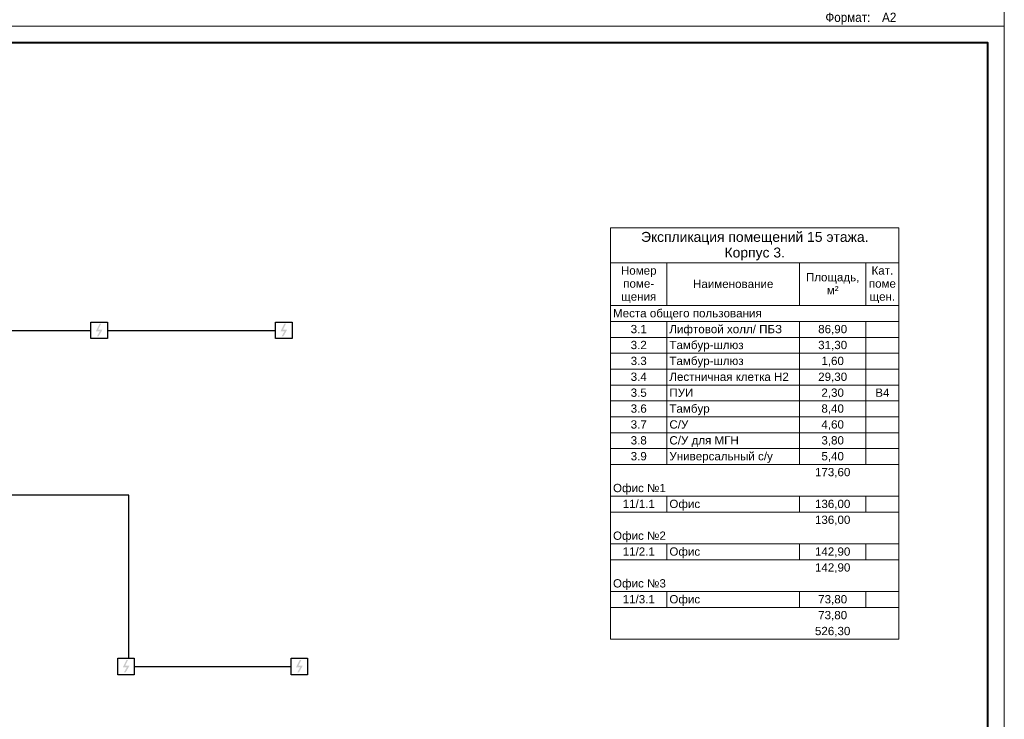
# Model space of a CAD drawing. Header units: millimetres. Extents: x -195178 to 1761886, y 140622 to 301105.
# Tile 81 of 131: x 800540 to 830240, y 203401 to 224498. Entities that reach past the tile are written whole.
import ezdxf

# ---------------------------------------------------------------- set-up
doc = ezdxf.new("R2010")
doc.units = ezdxf.units.MM
doc.set_wipeout_variables(frame=1)
for name, color, linetype, lineweight in [('A-010-M_LINE-T', 7, 'Continuous', 18), ('RC-Извещатели_пожарные', 1, 'Continuous', 30), ('Z-000-P_SCHED', 7, 'Continuous', 20), ('Рамка', 7, 'Continuous', 18), ('СС-011-ПОЖ-СИГНАЛИЗАЦИЯ', 1, 'Continuous', 30)]:
    doc.layers.add(name, color=color, linetype=linetype, lineweight=lineweight)
doc.layers.add('формат', color=250, linetype='Continuous')
doc.styles.add('Arial', font='arial.ttf', dxfattribs={"width": 0.9, "height": 699.9999999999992})
doc.styles.add('Arial_4', font='arial.ttf', dxfattribs={"height": 3})
doc.styles.add('Arial_5', font='arial.ttf', dxfattribs={"height": 2.5})

# ---------------------------------------------------------------- blocks, each defined once
blk = doc.blocks.new('*U29')
at = {"color": 0, "lineweight": 0}
blk.add_lwpolyline([(-594, 4.393872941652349e-15), (6.661338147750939e-14, 6.661338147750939e-14), (3.331937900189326e-14, 420.0000000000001), (-594.0000000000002, 420.0000000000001)], close=True, dxfattribs=at)
at = {"lineweight": 40}
blk.add_lwpolyline([(-574, 5.000000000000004), (-4.999999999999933, 5.000000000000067), (-4.999999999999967, 415.0000000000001), (-574.0000000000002, 415.0000000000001)], close=True, dxfattribs=at)
at = {"style": 'Arial', "width": 0.9}
blk.add_text('Формат:', height=2.8, dxfattribs=at).set_placement((-53.97311837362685, 1.250000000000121))
at = {"style": 'Arial', "width": 0.9, "flags": 8}
blk.add_attdef('FORMAT', (-36.87188609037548, 1.257088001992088), '', height=2.8, dxfattribs=at)
blk = doc.blocks.new('ИП 212-45')
blk.add_wipeout([(346276.6133921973, -75580.33501252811), (346276.6133921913, -76080.33501252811), (345776.6133921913, -76080.33501248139), (345776.61339219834, -75580.33501252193)]).dxf.layer = 'RC-Извещатели_пожарные'
blk.add_wipeout([(345776.6133921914, -76080.33501252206), (345776.61339219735, -75580.33501252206), (346276.61339219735, -75580.33501252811), (346276.6133921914, -76080.33501252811)]).dxf.layer = 'RC-Извещатели_пожарные'
at = {"layer": 'RC-Извещатели_пожарные'}
blk.add_hatch(color=0, dxfattribs=at).paths.add_polyline_path([(346128.3991064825, -75805.33501252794), (346014.1133921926, -76005.33501248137), (345964.1133921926, -76005.33501248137), (346049.8276779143, -75855.33501252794), (345926.6133921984, -75855.33501248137), (346039.1133921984, -75630.33501252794), (346089.1133921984, -75630.33501252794), (346001.6133921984, -75805.33501248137)])
at = {"layer": 'RC-Извещатели_пожарные', "color": 0, "ltscale": 30}
for p, q in [((345776.6133921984, -75580.33501248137), (346276.6133921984, -75580.33501252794)), ((345776.6133921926, -76080.33501248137), (345776.6133921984, -75580.33501248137)), ((346276.6133921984, -75580.33501252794), (346276.6133921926, -76080.33501252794)), ((346276.6133921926, -76080.33501252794), (345776.6133921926, -76080.33501248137))]:
    blk.add_line(p, q, dxfattribs=at)

msp = doc.modelspace()

# ---------------------------------------------------------------- linework, layer by layer
at = {"layer": 'A-010-M_LINE-T'}
for p, q in [((818362.3129495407, 218223.4729872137), (818362.3129495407, 217165.1396538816)), ((827062.3129495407, 218223.4729872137), (818362.3129495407, 218223.4729872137)), ((827062.3129495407, 217165.1396538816), (827062.3129495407, 218223.4729872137)), ((818362.3129495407, 217165.1396538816), (818362.3129495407, 205814.8272050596)), ((818362.3129495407, 217165.1396538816), (827062.3129495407, 217165.1396538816)), ((820062.3129495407, 217165.1396538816), (820062.3129495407, 215877.6005977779)), ((824062.3129495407, 217165.1396538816), (824062.3129495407, 215877.6005977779)), ((826062.3129495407, 217165.1396538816), (826062.3129495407, 215877.6005977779)), ((827062.3129495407, 217165.1396538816), (827062.3129495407, 205814.8272050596)), ((820062.3129495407, 215877.6005977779), (818362.3129495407, 215877.6005977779)), ((824062.3129495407, 215877.6005977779), (820062.3129495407, 215877.6005977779)), ((826062.3129495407, 215877.6005977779), (824062.3129495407, 215877.6005977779)), ((827062.3129495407, 215877.6005977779), (826062.3129495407, 215877.6005977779)), ((820062.3129495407, 215398.4209124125), (818362.3129495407, 215398.4209124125)), ((824062.3129495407, 215398.4209124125), (820062.3129495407, 215398.4209124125)), ((820062.3129495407, 215398.4209124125), (820062.3129495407, 214919.2412270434)), ((826062.3129495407, 215398.4209124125), (824062.3129495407, 215398.4209124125)), ((824062.3129495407, 215398.4209124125), (824062.3129495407, 214919.2412270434)), ((827062.3129495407, 215398.4209124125), (826062.3129495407, 215398.4209124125)), ((826062.3129495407, 215398.4209124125), (826062.3129495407, 214919.2412270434)), ((820062.3129495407, 214919.2412270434), (818362.3129495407, 214919.2412270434)), ((824062.3129495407, 214919.2412270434), (820062.3129495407, 214919.2412270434)), ((820062.3129495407, 214919.2412270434), (820062.3129495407, 214440.0615416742)), ((826062.3129495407, 214919.2412270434), (824062.3129495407, 214919.2412270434)), ((824062.3129495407, 214919.2412270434), (824062.3129495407, 214440.0615416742)), ((827062.3129495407, 214919.2412270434), (826062.3129495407, 214919.2412270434)), ((826062.3129495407, 214919.2412270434), (826062.3129495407, 214440.0615416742)), ((820062.3129495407, 214440.0615416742), (818362.3129495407, 214440.0615416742)), ((824062.3129495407, 214440.0615416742), (820062.3129495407, 214440.0615416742)), ((820062.3129495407, 214440.0615416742), (820062.3129495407, 213960.8818563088)), ((826062.3129495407, 214440.0615416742), (824062.3129495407, 214440.0615416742)), ((824062.3129495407, 214440.0615416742), (824062.3129495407, 213960.8818563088)), ((827062.3129495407, 214440.0615416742), (826062.3129495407, 214440.0615416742)), ((826062.3129495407, 214440.0615416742), (826062.3129495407, 213960.8818563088)), ((820062.3129495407, 213960.8818563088), (818362.3129495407, 213960.8818563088)), ((824062.3129495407, 213960.8818563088), (820062.3129495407, 213960.8818563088)), ((820062.3129495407, 213960.8818563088), (820062.3129495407, 213481.7021709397)), ((826062.3129495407, 213960.8818563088), (824062.3129495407, 213960.8818563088)), ((824062.3129495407, 213960.8818563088), (824062.3129495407, 213481.7021709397)), ((827062.3129495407, 213960.8818563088), (826062.3129495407, 213960.8818563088)), ((826062.3129495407, 213960.8818563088), (826062.3129495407, 213481.7021709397)), ((820062.3129495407, 213481.7021709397), (818362.3129495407, 213481.7021709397)), ((824062.3129495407, 213481.7021709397), (820062.3129495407, 213481.7021709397)), ((820062.3129495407, 213481.7021709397), (820062.3129495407, 213002.5224855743)), ((826062.3129495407, 213481.7021709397), (824062.3129495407, 213481.7021709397)), ((824062.3129495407, 213481.7021709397), (824062.3129495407, 213002.5224855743)), ((827062.3129495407, 213481.7021709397), (826062.3129495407, 213481.7021709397)), ((826062.3129495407, 213481.7021709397), (826062.3129495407, 213002.5224855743)), ((820062.3129495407, 213002.5224855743), (818362.3129495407, 213002.5224855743)), ((824062.3129495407, 213002.5224855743), (820062.3129495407, 213002.5224855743)), ((820062.3129495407, 213002.5224855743), (820062.3129495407, 212523.3428002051)), ((826062.3129495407, 213002.5224855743), (824062.3129495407, 213002.5224855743)), ((824062.3129495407, 213002.5224855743), (824062.3129495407, 212523.3428002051)), ((827062.3129495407, 213002.5224855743), (826062.3129495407, 213002.5224855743)), ((826062.3129495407, 213002.5224855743), (826062.3129495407, 212523.3428002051)), ((820062.3129495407, 212523.3428002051), (818362.3129495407, 212523.3428002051)), ((824062.3129495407, 212523.3428002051), (820062.3129495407, 212523.3428002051)), ((820062.3129495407, 212523.3428002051), (820062.3129495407, 212044.1631148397)), ((826062.3129495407, 212523.3428002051), (824062.3129495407, 212523.3428002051)), ((824062.3129495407, 212523.3428002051), (824062.3129495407, 212044.1631148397)), ((827062.3129495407, 212523.3428002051), (826062.3129495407, 212523.3428002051)), ((826062.3129495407, 212523.3428002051), (826062.3129495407, 212044.1631148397)), ((820062.3129495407, 212044.1631148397), (818362.3129495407, 212044.1631148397)), ((824062.3129495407, 212044.1631148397), (820062.3129495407, 212044.1631148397)), ((820062.3129495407, 212044.1631148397), (820062.3129495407, 211564.9834294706)), ((826062.3129495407, 212044.1631148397), (824062.3129495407, 212044.1631148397)), ((824062.3129495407, 212044.1631148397), (824062.3129495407, 211564.9834294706)), ((827062.3129495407, 212044.1631148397), (826062.3129495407, 212044.1631148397)), ((826062.3129495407, 212044.1631148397), (826062.3129495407, 211564.9834294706)), ((820062.3129495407, 211564.9834294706), (818362.3129495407, 211564.9834294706)), ((824062.3129495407, 211564.9834294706), (820062.3129495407, 211564.9834294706)), ((820062.3129495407, 211564.9834294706), (820062.3129495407, 211085.8037441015)), ((826062.3129495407, 211564.9834294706), (824062.3129495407, 211564.9834294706)), ((824062.3129495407, 211564.9834294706), (824062.3129495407, 211085.8037441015)), ((827062.3129495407, 211564.9834294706), (826062.3129495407, 211564.9834294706)), ((826062.3129495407, 211564.9834294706), (826062.3129495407, 211085.8037441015)), ((820062.3129495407, 211085.8037441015), (818362.3129495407, 211085.8037441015)), ((824062.3129495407, 211085.8037441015), (820062.3129495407, 211085.8037441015)), ((826062.3129495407, 211085.8037441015), (824062.3129495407, 211085.8037441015)), ((827062.3129495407, 211085.8037441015), (826062.3129495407, 211085.8037441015)), ((820062.3129495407, 210127.4443733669), (818362.3129495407, 210127.4443733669)), ((824062.3129495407, 210127.4443733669), (820062.3129495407, 210127.4443733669)), ((820062.3129495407, 210127.4443733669), (820062.3129495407, 209648.2646879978)), ((826062.3129495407, 210127.4443733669), (824062.3129495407, 210127.4443733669)), ((824062.3129495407, 210127.4443733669), (824062.3129495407, 209648.2646879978)), ((827062.3129495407, 210127.4443733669), (826062.3129495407, 210127.4443733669)), ((826062.3129495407, 210127.4443733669), (826062.3129495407, 209648.2646879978)), ((820062.3129495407, 209648.2646879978), (818362.3129495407, 209648.2646879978)), ((824062.3129495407, 209648.2646879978), (820062.3129495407, 209648.2646879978)), ((826062.3129495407, 209648.2646879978), (824062.3129495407, 209648.2646879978)), ((827062.3129495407, 209648.2646879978), (826062.3129495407, 209648.2646879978)), ((820062.3129495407, 208689.9053172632), (818362.3129495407, 208689.9053172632)), ((824062.3129495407, 208689.9053172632), (820062.3129495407, 208689.9053172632)), ((820062.3129495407, 208689.9053172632), (820062.3129495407, 208210.7256318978)), ((826062.3129495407, 208689.9053172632), (824062.3129495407, 208689.9053172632)), ((824062.3129495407, 208689.9053172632), (824062.3129495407, 208210.7256318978)), ((827062.3129495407, 208689.9053172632), (826062.3129495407, 208689.9053172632)), ((826062.3129495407, 208689.9053172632), (826062.3129495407, 208210.7256318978)), ((820062.3129495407, 208210.7256318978), (818362.3129495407, 208210.7256318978)), ((824062.3129495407, 208210.7256318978), (820062.3129495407, 208210.7256318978)), ((826062.3129495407, 208210.7256318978), (824062.3129495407, 208210.7256318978)), ((827062.3129495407, 208210.7256318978), (826062.3129495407, 208210.7256318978)), ((820062.3129495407, 207252.3662611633), (818362.3129495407, 207252.3662611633)), ((824062.3129495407, 207252.3662611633), (820062.3129495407, 207252.3662611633)), ((820062.3129495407, 207252.3662611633), (820062.3129495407, 206773.1865757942)), ((826062.3129495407, 207252.3662611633), (824062.3129495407, 207252.3662611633)), ((824062.3129495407, 207252.3662611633), (824062.3129495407, 206773.1865757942)), ((827062.3129495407, 207252.3662611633), (826062.3129495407, 207252.3662611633)), ((826062.3129495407, 207252.3662611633), (826062.3129495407, 206773.1865757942)), ((820062.3129495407, 206773.1865757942), (818362.3129495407, 206773.1865757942)), ((824062.3129495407, 206773.1865757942), (820062.3129495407, 206773.1865757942)), ((826062.3129495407, 206773.1865757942), (824062.3129495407, 206773.1865757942)), ((827062.3129495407, 206773.1865757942), (826062.3129495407, 206773.1865757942)), ((827062.3129495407, 205814.8272050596), (818362.3129495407, 205814.8272050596))]:
    msp.add_line(p, q, dxfattribs=at)
at = {"layer": 'Рамка'}
msp.add_lwpolyline([(772839.8598738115, 182804.784122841), (829739.8598738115, 182804.784122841), (829739.8598738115, 223804.784122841), (772839.8598738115, 223804.784122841)], close=True, dxfattribs=at)
at = {"layer": 'СС-011-ПОЖ-СИГНАЛИЗАЦИЯ', "lineweight": 30, "ltscale": 100}
msp.add_lwpolyline([(797855.0208900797, 215129.6665331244), (808257.8120683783, 215129.6665329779)], dxfattribs=at)

# ---------------------------------------------------------------- block references
at = {"layer": 'формат', "xscale": 100, "yscale": 100, "zscale": 100}
msp.add_blockref('*U29', (830239.8598738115, 224304.784122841), dxfattribs=at).add_auto_attribs({'FORMAT': 'А2'})
msp.add_blockref('*U29', (830239.8598738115, 182304.784122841), dxfattribs=at)

# ---------------------------------------------------------------- texts
at = {"layer": 'Z-000-P_SCHED'}
for s, insert, char_height, width, attachment_point, line_spacing_factor, style in [('Экспликация помещений 15 этажа. \\PКорпус 3.', (822712.3129495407, 218097.9018903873), 299.9999999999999, 9945.557586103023, 2, 0.9417779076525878, 'Arial_4'), ('Номер\\Pпоме-\\Pщения', (819212.3129495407, 217059.7896100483), 250, 1285.516317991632, 2, 0.9417779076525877, 'Arial_5'), ('Площадь,\\Pм\\fArial|b0|i0|c238|p34|;²', (825062.3129495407, 216857.6997673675), 250, 1925.213723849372, 2, 0.9417779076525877, 'Arial_5'), ('Кат.\\Pпоме\\Pщен.', (826562.3129495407, 217059.7896100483), 250, 979.4410041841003, 2, 0.9417779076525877, 'Arial_5'), ('Наименование', (822062.3129495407, 216655.6099246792), 250, 2895.472468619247, 2, 0.9417779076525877, 'Arial_5'), ('Места общего пользования', (818437.3129495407, 215772.2505539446), 250, 5356.317991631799, 1, 0.9417779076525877, 'Arial_5'), ('3.1', (819212.3129495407, 215293.0708685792), 250, 581.5430962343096, 2, 0.9417779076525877, 'Arial_5'), ('Лифтовой холл/ ПБЗ', (820137.3129495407, 215293.0708685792), 250, 4052.437154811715, 1, 0.9417779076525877, 'Arial_5'), ('86,90', (825062.3129495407, 215293.0708685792), 250, 1046.777573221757, 2, 0.9417779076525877, 'Arial_5'), ('3.2', (819212.3129495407, 214813.8911832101), 250, 581.5430962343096, 2, 0.9417779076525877, 'Arial_5'), ('Тамбур-шлюз', (820137.3129495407, 214813.8911832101), 250, 2659.794476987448, 1, 0.9417779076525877, 'Arial_5'), ('31,30', (825062.3129495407, 214813.8911832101), 250, 1046.777573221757, 2, 0.9417779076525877, 'Arial_5'), ('3.3', (819212.3129495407, 214334.7114978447), 250, 581.5430962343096, 2, 0.9417779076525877, 'Arial_5'), ('Тамбур-шлюз', (820137.3129495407, 214334.7114978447), 250, 2659.794476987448, 1, 0.9417779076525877, 'Arial_5'), ('1,60', (825062.3129495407, 214334.7114978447), 250, 814.1603347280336, 2, 0.9417779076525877, 'Arial_5'), ('3.4', (819212.3129495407, 213855.5318124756), 250, 581.5430962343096, 2, 0.9417779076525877, 'Arial_5'), ('Лестничная клетка Н2', (820137.3129495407, 213855.5318124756), 250, 4300.358158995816, 1, 0.9417779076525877, 'Arial_5'), ('29,30', (825062.3129495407, 213855.5318124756), 250, 1046.777573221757, 2, 0.9417779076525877, 'Arial_5'), ('3.5', (819212.3129495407, 213376.3521271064), 250, 581.5430962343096, 2, 0.9417779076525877, 'Arial_5'), ('ПУИ', (820137.3129495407, 213376.3521271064), 250, 863.1323849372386, 1, 0.9417779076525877, 'Arial_5'), ('2,30', (825062.3129495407, 213376.3521271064), 250, 814.1603347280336, 2, 0.9417779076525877, 'Arial_5'), ('B4', (826562.3129495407, 213376.3521271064), 250, 511.1457740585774, 2, 0.9417779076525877, 'Arial_5'), ('3.6', (819212.3129495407, 212897.172441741), 250, 581.5430962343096, 2, 0.9417779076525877, 'Arial_5'), ('Тамбур', (820137.3129495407, 212897.172441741), 250, 1444.675481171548, 1, 0.9417779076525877, 'Arial_5'), ('8,40', (825062.3129495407, 212897.172441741), 250, 814.1603347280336, 2, 0.9417779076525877, 'Arial_5'), ('3.7', (819212.3129495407, 212417.9927563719), 250, 581.5430962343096, 2, 0.9417779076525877, 'Arial_5'), ('С/У', (820137.3129495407, 212417.9927563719), 250, 679.4871966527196, 1, 0.9417779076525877, 'Arial_5'), ('4,60', (825062.3129495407, 212417.9927563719), 250, 814.1603347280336, 2, 0.9417779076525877, 'Arial_5'), ('3.8', (819212.3129495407, 211938.8130710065), 250, 581.5430962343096, 2, 0.9417779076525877, 'Arial_5'), ('С/У для МГН', (820137.3129495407, 211938.8130710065), 250, 2494.513807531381, 1, 0.9417779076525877, 'Arial_5'), ('3,80', (825062.3129495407, 211938.8130710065), 250, 814.1603347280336, 2, 0.9417779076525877, 'Arial_5'), ('3.9', (819212.3129495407, 211459.6333856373), 250, 581.5430962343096, 2, 0.9417779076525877, 'Arial_5'), ('Универсальный с/у', (820137.3129495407, 211459.6333856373), 250, 3712.693556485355, 1, 0.9417779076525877, 'Arial_5'), ('5,40', (825062.3129495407, 211459.6333856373), 250, 814.1603347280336, 2, 0.9417779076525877, 'Arial_5'), ('173,60', (825062.3129495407, 210980.4537002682), 250, 1279.394811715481, 2, 0.9417779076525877, 'Arial_5'), ('Офис №1', (818437.3129495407, 210501.2740149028), 250, 1903.788451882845, 1, 0.9417779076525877, 'Arial_5'), ('11/1.1', (819212.3129495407, 210022.0943295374), 250, 1163.086192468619, 2, 0.9417779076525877, 'Arial_5'), ('Офис', (820137.3129495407, 210022.0943295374), 250, 1107.992635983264, 1, 0.9417779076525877, 'Arial_5'), ('136,00', (825062.3129495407, 210022.0943295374), 250, 1279.394811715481, 2, 0.9417779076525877, 'Arial_5'), ('136,00', (825062.3129495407, 209542.9146441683), 250, 1279.394811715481, 2, 0.9417779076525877, 'Arial_5'), ('Офис №2', (818437.3129495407, 209063.7349587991), 250, 1903.788451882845, 1, 0.9417779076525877, 'Arial_5'), ('11/2.1', (819212.3129495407, 208584.5552734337), 250, 1163.086192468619, 2, 0.9417779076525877, 'Arial_5'), ('Офис', (820137.3129495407, 208584.5552734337), 250, 1107.992635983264, 1, 0.9417779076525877, 'Arial_5'), ('142,90', (825062.3129495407, 208584.5552734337), 250, 1279.394811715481, 2, 0.9417779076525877, 'Arial_5'), ('142,90', (825062.3129495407, 208105.3755880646), 250, 1279.394811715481, 2, 0.9417779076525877, 'Arial_5'), ('Офис №3', (818437.3129495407, 207626.1959026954), 250, 1903.788451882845, 1, 0.9417779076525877, 'Arial_5'), ('11/3.1', (819212.3129495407, 207147.01621733), 250, 1163.086192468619, 2, 0.9417779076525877, 'Arial_5'), ('Офис', (820137.3129495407, 207147.01621733), 250, 1107.992635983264, 1, 0.9417779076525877, 'Arial_5'), ('73,80', (825062.3129495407, 207147.01621733), 250, 1046.777573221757, 2, 0.9417779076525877, 'Arial_5'), ('73,80', (825062.3129495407, 206667.8365319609), 250, 1046.777573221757, 2, 0.9417779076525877, 'Arial_5'), ('526,30', (825062.3129495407, 206188.6568465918), 250, 1279.394811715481, 2, 0.9417779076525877, 'Arial_5')]:
    msp.add_mtext(s, dxfattribs=dict(at, insert=insert, char_height=char_height, width=width, attachment_point=attachment_point, line_spacing_factor=line_spacing_factor, style=style))

# ---------------------------------------------------------------- next in the draw order: block references
at = {"layer": 'СС-011-ПОЖ-СИГНАЛИЗАЦИЯ', "color": 0, "lineweight": 30}
for p in [(456909.7302522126, 290960.0015456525), (462481.1986761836, 290960.0015456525), (457720.9254839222, 280821.4326326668), (462947.8985633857, 280821.4326326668)]:
    msp.add_blockref('ИП 212-45', p, dxfattribs=at)

# ---------------------------------------------------------------- next in the draw order: linework, layer by layer
at = {"layer": 'СС-011-ПОЖ-СИГНАЛИЗАЦИЯ', "lineweight": 30, "ltscale": 100}
for points in [[(803831.0274699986, 205241.0976201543), (803831.0274704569, 210162.205085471), (799720.4026442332, 210162.205085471)], [(803997.5388761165, 204991.0976201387), (808724.5119555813, 204991.0976201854)]]:
    msp.add_lwpolyline(points, dxfattribs=at)

doc.saveas('drawing.dxf')
